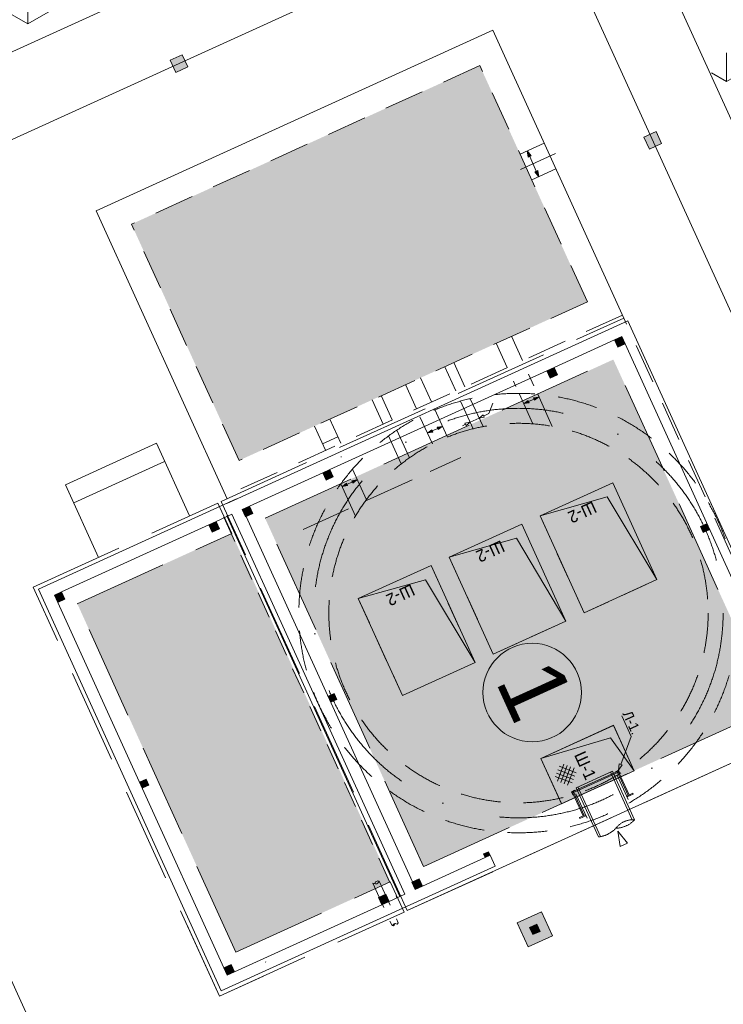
# Model space of a CAD drawing. Header units: millimetres. Extents: x 918404 to 1362154, y 4120617 to 4364104.
# Tile 194 of 256: x 1118819 to 1120934, y 4141218 to 4144175. Entities that reach past the tile are written whole.
import ezdxf

# ---------------------------------------------------------------- set-up
doc = ezdxf.new("R2010")
doc.units = ezdxf.units.MM
doc.header["$MEASUREMENT"] = 0
for name, pattern in [('2', [115, 75, -40]), ('thk_line_type', [945, 540, -405]), ('Волнистая 2', [1000, 0, -1000, 0]), ('Невидимая', [391.222223, 282.222223, -109]), ('Невидимая (копия)', [210, 150, -60]), ('Разомкнутая (копия)', [125, 80, -45]), ('Штриховая (копия)', [190, 120, -70]), ('Штрихпунктирная', [670.277762, 352.777767, -176.388884, 0, -141.111112]), ('Штрихштриховая', [1093.611073, 529.166651, -211.666656, 141.111112, -211.666656])]:
    doc.linetypes.add(name, pattern=pattern)
for name, color, linetype in [('+(газон)', 7, 'Continuous'), ('DIMS', 7, 'Continuous'), ('выноски', 7, 'Continuous'), ('Конструктив - Несущий', 7, 'Continuous'), ('Конструктив - Ограждающий', 7, 'Continuous')]:
    doc.layers.add(name, color=color, linetype=linetype)
for name, color, linetype, lineweight in [('+(газон)_Ном._пера__7', 7, 'Continuous', 18), ('0_Ном._пера__1', 1, 'Continuous', 18), ('0_Ном._пера__255_Ном._пера__255', 255, 'Continuous', 18), ('0_Ном._пера__7', 7, 'Continuous', 18), ('0_Ном._пера__7_Ном._пера__5', 5, 'Continuous', 18), ('0_Ном._пера__7_Ном._пера__7', 7, 'Continuous', 18), ('1_Ном._пера__7', 7, 'Continuous', 18), ('DIMS_Ном._пера__20', 20, 'Continuous', 18), ('DIMS_Ном._пера__7', 7, 'Continuous', 18), ('ENGLISH_Ном._пера__7', 7, 'Continuous', 18), ('Fills_Ном._пера__1', 1, 'Continuous', 18), ('Fills_Ном._пера__234', 234, 'Continuous', 18), ('Fills_Ном._пера__82', 82, 'Continuous', 18), ('Lines_Ном._пера__7', 7, 'Continuous', 18), ('REFERENK_Ном._пера__7', 7, 'Continuous', 18), ('REFERENK_Ном._пера__7_Ном._пера__7', 7, 'Continuous', 18), ('RUSSIAN_Ном._пера__7', 7, 'Continuous', 18), ('text_Ном._пера__7', 7, 'Continuous', 18), ('выноски_Ном._пера__20', 20, 'Continuous', 18), ('выноски_Ном._пера__7', 7, 'Continuous', 18), ('Зоп. К._Ном._пера__1', 1, 'Continuous', 18), ('Конструктив - Несущий_Ном._пера__1', 1, 'Continuous', 18), ('Конструктив - Несущий_Ном._пера__3', 3, 'Continuous', 18), ('Конструктив - Несущий_Ном._пера__41', 41, 'Continuous', 18), ('Конструктив - Ограждающий_Ном._пера__7', 7, 'Continuous', 18)]:
    doc.layers.add(name, color=color, linetype=linetype, lineweight=lineweight)
doc.styles.add('СГЕНЕРИР_СТИЛЬ_2', font='arial.ttf')
doc.styles.add('СГЕНЕРИР_СТИЛЬ_3', font='txt')
pattern_1 = [(90, (295942.93, 4126321.94), (-600, 0), [86.60254, -259.80762]), (90, (296242.93, 4126495.15), (-600, 0), [86.60254, -259.80762]), (30, (295942.93, 4126321.94), (-300, 519.61524), [86.60254, -259.80762]), (30, (295942.93, 4126668.36), (-300, 519.61524), [86.60254, -259.80762]), (150, (295942.93, 4126321.94), (300, 519.61524), [86.60254, -259.80762]), (150, (295942.93, 4126668.36), (300, 519.61524), [86.60254, -259.80762])]

# ---------------------------------------------------------------- blocks, each defined once
blk = doc.blocks.new('Стена_148', base_point=(1119455.9, 4142691.6))
at = {"layer": 'Конструктив - Ограждающий_Ном._пера__7', "linetype": 'Continuous', "flags": 128}
for points in [[(1120646.8, 4143271.2), (1119441.8, 4142722.5)], [(1120425.1, 4143130.7), (1120607.1, 4143213.5)], [(1119751.6, 4142824), (1120403.2, 4143120.7)], [(1119510, 4142714.1), (1119729.7, 4142814.1)]]:
    blk.add_lwpolyline(points, dxfattribs=at)
blk = doc.blocks.new('Стена_149', base_point=(1120233.8, 4141663.5))
at = {"layer": 'Конструктив - Ограждающий_Ном._пера__7', "linetype": 'Continuous', "flags": 128}
for points in [[(1120218.4, 4141658.7), (1120029.7, 4141572.8)], [(1120247.9, 4141632.6), (1120233, 4141665.4)], [(1119425.1, 4141258), (1120247.9, 4141632.6)], [(1119976.3, 4141548.5), (1119929, 4141527)], [(1119907.2, 4141517), (1119464.8, 4141315.6)]]:
    blk.add_lwpolyline(points, dxfattribs=at)
blk = doc.blocks.new('Стена_150', base_point=(1118920.7, 4142447.9))
at = {"layer": 'Конструктив - Ограждающий_Ном._пера__7', "linetype": 'Continuous', "flags": 128}
for points in [[(1118875.7, 4142464.8), (1119425.1, 4141258)], [(1119433.1, 4141327.5), (1118933.3, 4142425.1)]]:
    blk.add_lwpolyline(points, dxfattribs=at)
blk = doc.blocks.new('Стена_151', base_point=(1118920.7, 4142447.9))
at = {"layer": 'Конструктив - Ограждающий_Ном._пера__7', "linetype": 'Continuous', "flags": 128}
for points in [[(1119470.9, 4142735.8), (1118875.7, 4142464.8)], [(1119409.4, 4142668.2), (1119456.7, 4142689.8)], [(1118945.2, 4142456.9), (1119387.5, 4142658.3)]]:
    blk.add_lwpolyline(points, dxfattribs=at)
blk = doc.blocks.new('Стена_152', base_point=(1121157.8, 4142066.7))
at = {"layer": 'Конструктив - Ограждающий_Ном._пера__7', "linetype": 'Continuous', "flags": 128}
for points in [[(1121196.2, 4142064.4), (1120646.8, 4143271.2)], [(1120638.9, 4143201.6), (1121138.6, 4142104.1)]]:
    blk.add_lwpolyline(points, dxfattribs=at)
blk = doc.blocks.new('Стена_153', base_point=(1119472.2, 4142699.1))
at = {"layer": 'Конструктив - Ограждающий_Ном._пера__7', "linetype": 'Continuous', "flags": 128}
for points in [[(1119456.7, 4142689.8), (1119976.3, 4141548.5)], [(1119999.1, 4141585.3), (1119499.4, 4142682.9)]]:
    blk.add_lwpolyline(points, dxfattribs=at)
blk = doc.blocks.new('Колонна_501', base_point=(1120367.2, 4141443))
at = {"layer": 'Конструктив - Несущий_Ном._пера__1', "linetype": 'Continuous', "lineweight": 18}
blk.add_hatch(color=14, dxfattribs=at).paths.add_polyline_path([(1120420.2, 4141423.2), (1120387, 4141496), (1120314.2, 4141462.8), (1120347.4, 4141390)])
at = {"layer": 'Конструктив - Несущий_Ном._пера__3', "linetype": 'Continuous', "flags": 128}
blk.add_lwpolyline([(1120420.2, 4141423.2), (1120387, 4141496), (1120314.2, 4141462.8), (1120347.4, 4141390)], close=True, dxfattribs=at)
blk = doc.blocks.new('Колонна_502', base_point=(1119504.1, 4142698.2))
at = {"layer": 'Конструктив - Несущий_Ном._пера__41', "linetype": 'Continuous'}
blk.add_hatch(color=256, dxfattribs=at).paths.add_polyline_path([(1119510, 4142714.1), (1119488.2, 4142704.1), (1119498.1, 4142682.3), (1119520, 4142692.2)])
at = {"layer": 'Конструктив - Несущий_Ном._пера__41', "linetype": 'Continuous', "flags": 128}
blk.add_lwpolyline([(1119510, 4142714.1), (1119488.2, 4142704.1), (1119498.1, 4142682.3), (1119520, 4142692.2)], close=True, dxfattribs=at)
blk = doc.blocks.new('Колонна_503', base_point=(1120013.8, 4141578.7))
at = {"layer": 'Конструктив - Несущий_Ном._пера__41', "linetype": 'Continuous'}
blk.add_hatch(color=256, dxfattribs=at).paths.add_polyline_path([(1120019.7, 4141594.6), (1119997.9, 4141584.7), (1120007.8, 4141562.8), (1120029.7, 4141572.8)])
at = {"layer": 'Конструктив - Несущий_Ном._пера__41', "linetype": 'Continuous', "flags": 128}
blk.add_lwpolyline([(1120019.7, 4141594.6), (1119997.9, 4141584.7), (1120007.8, 4141562.8), (1120029.7, 4141572.8)], close=True, dxfattribs=at)
blk = doc.blocks.new('Колонна_504', base_point=(1120367.2, 4141443))
at = {"layer": 'Конструктив - Несущий_Ном._пера__41', "linetype": 'Continuous'}
blk.add_hatch(color=256, dxfattribs=at).paths.add_polyline_path([(1120373.1, 4141458.9), (1120351.3, 4141448.9), (1120361.2, 4141427.1), (1120383.1, 4141437)])
at = {"layer": 'Конструктив - Несущий_Ном._пера__41', "linetype": 'Continuous', "flags": 128}
blk.add_lwpolyline([(1120373.1, 4141458.9), (1120351.3, 4141448.9), (1120361.2, 4141427.1), (1120383.1, 4141437)], close=True, dxfattribs=at)
blk = doc.blocks.new('Колонна_506', base_point=(1119745.6, 4142808.1))
at = {"layer": 'Конструктив - Несущий_Ном._пера__41', "linetype": 'Continuous'}
blk.add_hatch(color=256, dxfattribs=at).paths.add_polyline_path([(1119751.6, 4142824), (1119729.7, 4142814.1), (1119739.7, 4142792.2), (1119761.5, 4142802.2)])
at = {"layer": 'Конструктив - Несущий_Ном._пера__41', "linetype": 'Continuous', "flags": 128}
blk.add_lwpolyline([(1119751.6, 4142824), (1119729.7, 4142814.1), (1119739.7, 4142792.2), (1119761.5, 4142802.2)], close=True, dxfattribs=at)
blk = doc.blocks.new('Колонна_507', base_point=(1120419.1, 4143114.8))
at = {"layer": 'Конструктив - Несущий_Ном._пера__41', "linetype": 'Continuous'}
blk.add_hatch(color=256, dxfattribs=at).paths.add_polyline_path([(1120425.1, 4143130.7), (1120403.2, 4143120.7), (1120413.2, 4143098.9), (1120435, 4143108.8)])
at = {"layer": 'Конструктив - Несущий_Ном._пера__41', "linetype": 'Continuous', "flags": 128}
blk.add_lwpolyline([(1120425.1, 4143130.7), (1120403.2, 4143120.7), (1120413.2, 4143098.9), (1120435, 4143108.8)], close=True, dxfattribs=at)
blk = doc.blocks.new('Колонна_508', base_point=(1120223.2, 4141667.5))
at = {"layer": 'Конструктив - Несущий_Ном._пера__41', "linetype": 'Continuous'}
blk.add_hatch(color=256, dxfattribs=at).paths.add_polyline_path([(1120228, 4141676.3), (1120213.4, 4141669.6), (1120218.4, 4141658.7), (1120233, 4141665.4)])
at = {"layer": 'Конструктив - Несущий_Ном._пера__41', "linetype": 'Continuous', "flags": 128}
blk.add_lwpolyline([(1120228, 4141676.3), (1120213.4, 4141669.6), (1120218.4, 4141658.7), (1120233, 4141665.4)], close=True, dxfattribs=at)
blk = doc.blocks.new('Колонна_510', base_point=(1120877.8, 4142647.9))
at = {"layer": 'Конструктив - Несущий_Ном._пера__41', "linetype": 'Continuous'}
blk.add_hatch(color=256, dxfattribs=at).paths.add_polyline_path([(1120882.8, 4142661.1), (1120864.6, 4142652.8), (1120872.8, 4142634.6), (1120891, 4142642.9)])
at = {"layer": 'Конструктив - Несущий_Ном._пера__41', "linetype": 'Continuous', "flags": 128}
blk.add_lwpolyline([(1120882.8, 4142661.1), (1120864.6, 4142652.8), (1120872.8, 4142634.6), (1120891, 4142642.9)], close=True, dxfattribs=at)
blk = doc.blocks.new('Колонна_511', base_point=(1119194.1, 4141881.3))
at = {"layer": 'Конструктив - Несущий_Ном._пера__41', "linetype": 'Continuous'}
blk.add_hatch(color=256, dxfattribs=at).paths.add_polyline_path([(1119207.4, 4141876.3), (1119199.1, 4141894.5), (1119180.9, 4141886.2), (1119189.1, 4141868)])
at = {"layer": 'Конструктив - Несущий_Ном._пера__41', "linetype": 'Continuous', "flags": 128}
blk.add_lwpolyline([(1119207.4, 4141876.3), (1119199.1, 4141894.5), (1119180.9, 4141886.2), (1119189.1, 4141868)], close=True, dxfattribs=at)
blk = doc.blocks.new('Колонна_512', base_point=(1119758.9, 4142138.5))
at = {"layer": 'Конструктив - Несущий_Ном._пера__41', "linetype": 'Continuous'}
blk.add_hatch(color=256, dxfattribs=at).paths.add_polyline_path([(1119763.9, 4142151.7), (1119745.7, 4142143.4), (1119754, 4142125.2), (1119772.2, 4142133.5)])
at = {"layer": 'Конструктив - Несущий_Ном._пера__41', "linetype": 'Continuous', "flags": 128}
blk.add_lwpolyline([(1119763.9, 4142151.7), (1119745.7, 4142143.4), (1119754, 4142125.2), (1119772.2, 4142133.5)], close=True, dxfattribs=at)
blk = doc.blocks.new('Колонна_518', base_point=(1119298, 4144043.7))
at = {"layer": '+(газон)', "linetype": 'Continuous', "lineweight": 0, "true_color": 0x000000}
blk.add_hatch(color=18, dxfattribs=at).paths.add_polyline_path([(1119307.9, 4144070.2), (1119271.5, 4144053.6), (1119288.1, 4144017.2), (1119324.5, 4144033.8)])
at = {"layer": '+(газон)_Ном._пера__7', "linetype": 'Continuous', "flags": 128}
blk.add_lwpolyline([(1119307.9, 4144070.2), (1119271.5, 4144053.6), (1119288.1, 4144017.2), (1119324.5, 4144033.8)], close=True, dxfattribs=at)
blk = doc.blocks.new('Колонна_531', base_point=(1120623, 4143207.6))
at = {"layer": 'Конструктив - Несущий_Ном._пера__41', "linetype": 'Continuous'}
blk.add_hatch(color=256, dxfattribs=at).paths.add_polyline_path([(1120628.9, 4143223.5), (1120607.1, 4143213.5), (1120617, 4143191.7), (1120638.9, 4143201.6)])
at = {"layer": 'Конструктив - Несущий_Ном._пера__41', "linetype": 'Continuous', "flags": 128}
blk.add_lwpolyline([(1120628.9, 4143223.5), (1120607.1, 4143213.5), (1120617, 4143191.7), (1120638.9, 4143201.6)], close=True, dxfattribs=at)
blk = doc.blocks.new('Колонна_533', base_point=(1119448.9, 4141321.6))
at = {"layer": 'Конструктив - Несущий_Ном._пера__41', "linetype": 'Continuous'}
blk.add_hatch(color=256, dxfattribs=at).paths.add_polyline_path([(1119464.8, 4141315.6), (1119454.9, 4141337.5), (1119433.1, 4141327.5), (1119443, 4141305.7)])
at = {"layer": 'Конструктив - Несущий_Ном._пера__41', "linetype": 'Continuous', "flags": 128}
blk.add_lwpolyline([(1119464.8, 4141315.6), (1119454.9, 4141337.5), (1119433.1, 4141327.5), (1119443, 4141305.7)], close=True, dxfattribs=at)
blk = doc.blocks.new('Колонна_534', base_point=(1118939.3, 4142441))
at = {"layer": 'Конструктив - Несущий_Ном._пера__41', "linetype": 'Continuous'}
blk.add_hatch(color=256, dxfattribs=at).paths.add_polyline_path([(1118955.2, 4142435.1), (1118945.2, 4142456.9), (1118923.4, 4142447), (1118933.3, 4142425.1)])
at = {"layer": 'Конструктив - Несущий_Ном._пера__41', "linetype": 'Continuous', "flags": 128}
blk.add_lwpolyline([(1118955.2, 4142435.1), (1118945.2, 4142456.9), (1118923.4, 4142447), (1118933.3, 4142425.1)], close=True, dxfattribs=at)
blk = doc.blocks.new('Колонна_535', base_point=(1119913.1, 4141532.9))
at = {"layer": 'Конструктив - Несущий_Ном._пера__41', "linetype": 'Continuous'}
blk.add_hatch(color=256, dxfattribs=at).paths.add_polyline_path([(1119929, 4141527), (1119919, 4141548.8), (1119897.2, 4141538.9), (1119907.2, 4141517)])
at = {"layer": 'Конструктив - Несущий_Ном._пера__41', "linetype": 'Continuous', "flags": 128}
blk.add_lwpolyline([(1119929, 4141527), (1119919, 4141548.8), (1119897.2, 4141538.9), (1119907.2, 4141517)], close=True, dxfattribs=at)
blk = doc.blocks.new('Колонна_536', base_point=(1119403.4, 4142652.3))
at = {"layer": 'Конструктив - Несущий_Ном._пера__41', "linetype": 'Continuous'}
blk.add_hatch(color=256, dxfattribs=at).paths.add_polyline_path([(1119419.3, 4142646.4), (1119409.4, 4142668.2), (1119387.5, 4142658.3), (1119397.5, 4142636.4)])
at = {"layer": 'Конструктив - Несущий_Ном._пера__41', "linetype": 'Continuous', "flags": 128}
blk.add_lwpolyline([(1119419.3, 4142646.4), (1119409.4, 4142668.2), (1119387.5, 4142658.3), (1119397.5, 4142636.4)], close=True, dxfattribs=at)
blk = doc.blocks.new('Колонна_547', base_point=(1120721.6, 4143812.9))
at = {"layer": '+(газон)', "linetype": 'Continuous', "lineweight": 0, "true_color": 0x000000}
blk.add_hatch(color=18, dxfattribs=at).paths.add_polyline_path([(1120731.5, 4143839.4), (1120695.1, 4143822.8), (1120711.7, 4143786.4), (1120748.1, 4143803)])
at = {"layer": '+(газон)_Ном._пера__7', "linetype": 'Continuous', "flags": 128}
blk.add_lwpolyline([(1120731.5, 4143839.4), (1120695.1, 4143822.8), (1120711.7, 4143786.4), (1120748.1, 4143803)], close=True, dxfattribs=at)
blk = doc.blocks.new('Линия_81', base_point=(1120616.5, 4141737.6))
at = {"layer": '0_Ном._пера__1', "linetype": 'Continuous'}
for p, q in [((1120616.5, 4141737.6), (1120646, 4141701.8)), ((1120616.5, 4141737.6), (1120624.1, 4141691.9)), ((1120646, 4141701.8), (1120624.1, 4141691.9))]:
    blk.add_line(p, q, dxfattribs=at)
blk = doc.blocks.new('Линия_82', base_point=(1120335, 4143022.1))
at = {"layer": 'выноски_Ном._пера__20', "linetype": 'Continuous'}
for points in [[(1120335, 4143022.1), (1120350.3, 4143024.6), (1120347, 4143031.9)], [(1120378.6, 4143041.9), (1120363.3, 4143039.3), (1120366.6, 4143032.1)]]:
    blk.add_hatch(color=256, dxfattribs=at).paths.add_polyline_path(points)
for p, q in [((1120335, 4143022.1), (1120347, 4143031.9)), ((1120347, 4143031.9), (1120350.3, 4143024.6)), ((1120378.6, 4143041.9), (1120363.3, 4143039.3)), ((1120366.6, 4143032.1), (1120363.3, 4143039.3)), ((1120378.6, 4143041.9), (1120366.6, 4143032.1)), ((1120335, 4143022.1), (1120350.3, 4143024.6))]:
    blk.add_line(p, q, dxfattribs=at)
at = {"layer": 'выноски_Ном._пера__7', "linetype": 'Continuous'}
blk.add_line((1120348.6, 4143028.3), (1120365, 4143035.7), dxfattribs=at)
blk = doc.blocks.new('Линия_83', base_point=(1119832.5, 4142793.3))
at = {"layer": 'выноски_Ном._пера__20', "linetype": 'Continuous'}
for points in [[(1119832.5, 4142793.3), (1119817.3, 4142790.7), (1119820.6, 4142783.4)], [(1119789, 4142773.5), (1119804.2, 4142776), (1119800.9, 4142783.3)]]:
    blk.add_hatch(color=256, dxfattribs=at).paths.add_polyline_path(points)
for p, q in [((1119832.5, 4142793.3), (1119817.3, 4142790.7)), ((1119832.5, 4142793.3), (1119820.6, 4142783.4)), ((1119789, 4142773.5), (1119800.9, 4142783.3)), ((1119789, 4142773.5), (1119804.2, 4142776)), ((1119800.9, 4142783.3), (1119804.2, 4142776)), ((1119820.6, 4142783.4), (1119817.3, 4142790.7))]:
    blk.add_line(p, q, dxfattribs=at)
at = {"layer": 'выноски_Ном._пера__7', "linetype": 'Continuous'}
blk.add_line((1119818.9, 4142787.1), (1119802.6, 4142779.6), dxfattribs=at)
blk = doc.blocks.new('Линия_84', base_point=(1120089, 4142953.9))
at = {"layer": 'выноски_Ном._пера__20', "linetype": 'Continuous'}
for points in [[(1120045.5, 4142934.1), (1120060.7, 4142936.7), (1120057.4, 4142943.9)], [(1120089, 4142953.9), (1120073.7, 4142951.4), (1120077.1, 4142944.1)]]:
    blk.add_hatch(color=256, dxfattribs=at).paths.add_polyline_path(points)
for p, q in [((1120045.5, 4142934.1), (1120057.4, 4142943.9)), ((1120057.4, 4142943.9), (1120060.7, 4142936.7)), ((1120089, 4142953.9), (1120073.7, 4142951.4)), ((1120077.1, 4142944.1), (1120073.7, 4142951.4)), ((1120089, 4142953.9), (1120077.1, 4142944.1)), ((1120045.5, 4142934.1), (1120060.7, 4142936.7))]:
    blk.add_line(p, q, dxfattribs=at)
at = {"layer": 'выноски_Ном._пера__7', "linetype": 'Continuous'}
blk.add_line((1120075.4, 4142947.7), (1120059.1, 4142940.3), dxfattribs=at)
blk = doc.blocks.new('Линия_85', base_point=(1120229.1, 4142992))
at = {"layer": 'выноски_Ном._пера__20', "linetype": 'Continuous'}
for p, q in [((1120199.8, 4142978.7), (1120211.7, 4142988.5)), ((1120199.8, 4142978.7), (1120215, 4142981.2)), ((1120211.7, 4142988.5), (1120215, 4142981.2))]:
    blk.add_line(p, q, dxfattribs=at)
at = {"layer": 'выноски_Ном._пера__7', "linetype": 'Continuous'}
blk.add_line((1120229.1, 4142992), (1120213.4, 4142984.8), dxfattribs=at)
blk = doc.blocks.new('Линия_86', base_point=(1120149.5, 4142955.8))
at = {"layer": 'выноски_Ном._пера__20', "linetype": 'Continuous'}
for p, q in [((1120172.5, 4142966.2), (1120157.2, 4142963.7)), ((1120160.6, 4142956.4), (1120157.2, 4142963.7)), ((1120172.5, 4142966.2), (1120160.6, 4142956.4))]:
    blk.add_line(p, q, dxfattribs=at)
at = {"layer": 'выноски_Ном._пера__7', "linetype": 'Continuous'}
blk.add_line((1120149.5, 4142955.8), (1120158.9, 4142960), dxfattribs=at)
blk = doc.blocks.new('Линия_87', base_point=(1120344.1, 4143781.2))
at = {"layer": 'выноски_Ном._пера__20', "linetype": 'Continuous'}
for points in [[(1120344.1, 4143781.2), (1120347.3, 4143762.1), (1120356.4, 4143766.3)], [(1120379.4, 4143703.7), (1120376.2, 4143722.7), (1120367.1, 4143718.6)]]:
    blk.add_hatch(color=256, dxfattribs=at).paths.add_polyline_path(points)
for p, q in [((1120344.1, 4143781.2), (1120356.4, 4143766.3)), ((1120344.1, 4143781.2), (1120347.3, 4143762.1)), ((1120356.4, 4143766.3), (1120347.3, 4143762.1)), ((1120367.1, 4143718.6), (1120376.2, 4143722.7)), ((1120379.4, 4143703.7), (1120367.1, 4143718.6)), ((1120379.4, 4143703.7), (1120376.2, 4143722.7))]:
    blk.add_line(p, q, dxfattribs=at)
at = {"layer": 'выноски_Ном._пера__7', "linetype": 'Continuous'}
blk.add_line((1120351.8, 4143764.2), (1120371.6, 4143720.6), dxfattribs=at)
blk = doc.blocks.new('Линия_88', base_point=(1120656.6, 4142022.4))
at = {"layer": 'DIMS_Ном._пера__20', "linetype": 'Continuous'}
for p, q in [((1120618.7, 4141921.1), (1120620.6, 4141940.3)), ((1120618.7, 4141921.1), (1120629.9, 4141936.8)), ((1120620.6, 4141940.3), (1120629.9, 4141936.8))]:
    blk.add_line(p, q, dxfattribs=at)
at = {"layer": 'DIMS_Ном._пера__7', "linetype": 'Continuous'}
blk.add_line((1120656.6, 4142022.4), (1120625.2, 4141938.6), dxfattribs=at)

msp = doc.modelspace()

# ---------------------------------------------------------------- hatches: boundary and pattern name
at = {"layer": '0_Ном._пера__255_Ном._пера__255', "linetype": 'Continuous'}
msp.add_hatch(color=256, dxfattribs=at).paths.add_polyline_path([(1120224.5, 4142093.1, -1), (1120493.8, 4142215.6, -1)])
at = {"layer": 'Fills_Ном._пера__1', "linetype": 'Continuous', "lineweight": 18}
for points in [[(1120733.9, 4142493.4), (1120585, 4142741.9), (1120382.9, 4142685.2), (1120601.3, 4142784.6)], [(1120460.8, 4142369.1), (1120311.9, 4142617.6), (1120109.8, 4142560.9), (1120328.2, 4142660.3)], [(1120187.8, 4142244.8), (1120038.9, 4142493.3), (1119836.8, 4142436.6), (1120055.2, 4142536)], [(1120665.7, 4141919.2), (1120603.6, 4142055.5), (1120385.2, 4141956.1), (1120594.9, 4142017.9)]]:
    msp.add_hatch(color=14, dxfattribs=at).paths.add_polyline_path(points)
at = {"layer": 'Fills_Ном._пера__82', "linetype": 'Continuous'}
h = msp.add_hatch(dxfattribs=at)
h.set_pattern_fill('Трава', color=256, style=0, pattern_type=2)
h.set_pattern_definition(pattern_1)
h.paths.add_polyline_path([(1121085.7, 4145124.8), (1115899.5, 4142790.1), (1115639.8, 4143367), (1120826, 4145701.7)])
h = msp.add_hatch(dxfattribs=at)
h.set_pattern_fill('Трава', color=256, style=0, pattern_type=2)
h.set_pattern_definition(pattern_1)
h.paths.add_polyline_path([(1120509.1, 4144858.8), (1122757.8, 4139983.5), (1123334.4, 4140249.5), (1121085.7, 4145124.8)])
h = msp.add_hatch(dxfattribs=at)
h.set_pattern_fill('Трава', color=256, style=0, pattern_type=2)
h.set_pattern_definition(pattern_1)
h.paths.add_polyline_path([(1117511.9, 4141692.2), (1118009.1, 4140600.1), (1118919.2, 4141014.5), (1118421.9, 4142106.6)])
at = {"layer": 'Зоп. К._Ном._пера__1', "linetype": 'Continuous', "lineweight": 18}
for points in [[(1120525, 4143327.8), (1120201.7, 4144037.7), (1119155.1, 4143561.1), (1119478.3, 4142851.3)], [(1121079.7, 4142108), (1120603.2, 4143154.6), (1119556.5, 4142678.1), (1120033, 4141631.4)], [(1119456.4, 4142632.5), (1119932.9, 4141585.9), (1119468.8, 4141374.6), (1118992.2, 4142421.2)]]:
    msp.add_hatch(color=14, dxfattribs=at).paths.add_polyline_path(points)

# ---------------------------------------------------------------- linework, layer by layer
at = {"layer": '0_Ном._пера__7', "linetype": 'Невидимая (копия)'}
msp.add_line((1119670.7, 4142644.2), (1120144.5, 4142859.9), dxfattribs=at)
at = {"layer": '0_Ном._пера__7', "linetype": 'Continuous'}
for p, q in [((1120617.7, 4141918.6), (1120479.8, 4141855.7)), ((1120619.1, 4141915.6), (1120481.1, 4141852.8)), ((1120609.4, 4141916.5), (1120618.5, 4141920.7)), ((1120610.1, 4141915.1), (1120609.4, 4141916.5)), ((1120617.7, 4141918.6), (1120610.1, 4141915.1)), ((1120622.7, 4141899.9), (1120616.1, 4141914.3)), ((1120617.7, 4141918.6), (1120625.6, 4141901.3)), ((1120621.2, 4141910.9), (1120617.7, 4141918.6)), ((1120618.5, 4141920.7), (1120622.7, 4141911.6)), ((1120622.7, 4141911.6), (1120621.2, 4141910.9)), ((1120486.7, 4141860.7), (1120477.6, 4141856.5)), ((1120477.6, 4141856.5), (1120481.8, 4141847.4)), ((1120479.8, 4141855.7), (1120487.4, 4141859.2)), ((1120479.8, 4141855.7), (1120487.6, 4141838.4)), ((1120483.2, 4141848.1), (1120479.8, 4141855.7)), ((1120481.8, 4141847.4), (1120483.2, 4141848.1)), ((1120490.5, 4141839.8), (1120484, 4141854.1)), ((1120487.4, 4141859.2), (1120486.7, 4141860.7))]:
    msp.add_line(p, q, dxfattribs=at)
at = {"layer": '0_Ном._пера__7', "linetype": '2'}
for p, q in [((1120647.6, 4141845.3), (1120622.7, 4141899.9)), ((1120625.6, 4141901.3), (1120650.5, 4141846.7)), ((1120661.8, 4141851.8), (1120643.6, 4141843.5)), ((1120663, 4141849.1), (1120644.8, 4141840.8)), ((1120661.8, 4141851.8), (1120663, 4141849.1)), ((1120487.6, 4141838.4), (1120512.5, 4141783.8)), ((1120515.4, 4141785.2), (1120490.5, 4141839.8)), ((1120643.6, 4141843.5), (1120644.8, 4141840.8)), ((1120501.2, 4141778.7), (1120519.4, 4141787)), ((1120519.4, 4141787), (1120520.7, 4141784.3)), ((1120501.2, 4141778.7), (1120502.5, 4141776)), ((1120502.5, 4141776), (1120520.7, 4141784.3))]:
    msp.add_line(p, q, dxfattribs=at)
at = {"layer": '0_Ном._пера__7_Ном._пера__5', "linetype": 'Continuous'}
msp.add_circle((1120359.2, 4142154.4), 147.9, dxfattribs=at)
at = {"layer": '0_Ном._пера__7_Ном._пера__7', "linetype": 'Continuous'}
for p, q in [((1120509.1, 4144858.8), (1116424.1, 4142999)), ((1122326.5, 4140867.1), (1120509.1, 4144858.8)), ((1120390.1, 4144541), (1116749.7, 4142883.5)), ((1121964.7, 4141082.6), (1120390.1, 4144541)), ((1118421.9, 4142106.6), (1118919.2, 4141014.5)), ((1119419.2, 4141242.1), (1119321.3, 4141457.2)), ((1119552.2, 4141302.7), (1119419.2, 4141242.1))]:
    msp.add_line(p, q, dxfattribs=at)
at = {"layer": '1_Ном._пера__7', "linetype": 'Continuous', "flags": 128}
for points in [[(1119899.3, 4141588), (1119895.1, 4141588.6), (1119893.4, 4141588.1), (1119890.6, 4141587.1), (1119888.6, 4141585.4), (1119886, 4141581), (1119880.1, 4141581.7)], [(1119899.3, 4141588), (1119896.6, 4141584.1), (1119895.2, 4141581.8), (1119892.1, 4141580.1), (1119888.9, 4141579.5), (1119885.8, 4141580.3), (1119880.1, 4141581.7)], [(1119956.3, 4141462.6), (1119955, 4141459.7), (1119953.1, 4141458.9), (1119950.1, 4141459.2), (1119948.2, 4141460.1), (1119946.1, 4141460.4), (1119943.8, 4141459.8), (1119942, 4141457.9), (1119939.9, 4141455.6), (1119938.1, 4141454.3)], [(1119938.1, 4141454.3), (1119941, 4141453.1), (1119942.9, 4141454.2), (1119945, 4141455.8), (1119946.4, 4141460.4)]]:
    msp.add_lwpolyline(points, dxfattribs=at)
at = {"layer": 'DIMS_Ном._пера__7', "linetype": 'Штриховая (копия)'}
for p, q in [((1120201.7, 4144037.7), (1119155.1, 4143561.1)), ((1120525, 4143327.8), (1120201.7, 4144037.7)), ((1120525, 4143327.8), (1120201.7, 4144037.7)), ((1119478.3, 4142851.3), (1119155.1, 4143561.1)), ((1120525, 4143327.8), (1119478.3, 4142851.3)), ((1120630.9, 4143288.1), (1119438.7, 4142745.3)), ((1121193.9, 4142050.1), (1120634.5, 4143278.8)), ((1120143.6, 4143029.6), (1120181.5, 4142946.4)), ((1120173.2, 4143037), (1120211.5, 4142953)), ((1120319.7, 4143053), (1120361.5, 4142961.4)), ((1120375.8, 4143050.5), (1120419.8, 4142953.9)), ((1120066.2, 4143006.5), (1120104.8, 4142921.8)), ((1120022, 4142982.9), (1120059.4, 4142900.9)), ((1119952.5, 4142942.6), (1119990.4, 4142859.4)), ((1119927.5, 4142925.1), (1119965.8, 4142841.1)), ((1119819.2, 4142825.1), (1119860.9, 4142733.5)), ((1119784.3, 4142781.2), (1119828.3, 4142684.5))]:
    msp.add_line(p, q, dxfattribs=at)
at = {"layer": 'DIMS_Ном._пера__7', "linetype": 'Разомкнутая (копия)'}
for p, q in [((1120323.1, 4143771.6), (1120395.5, 4143804.6)), ((1120358.3, 4143694.1), (1120430.8, 4143727.1)), ((1120296.7, 4143224.3), (1120364.2, 4143076)), ((1120251.3, 4143203.5), (1120310.4, 4143073.5)), ((1120096.5, 4143133.1), (1120133.9, 4143050.9)), ((1120123.8, 4143145.5), (1120161.2, 4143063.3)), ((1120023.7, 4143100), (1120061.1, 4143017.7)), ((1119978.2, 4143079.2), (1120015.6, 4142997)), ((1119878.1, 4143033.7), (1119915.5, 4142951.4)), ((1119905.4, 4143046.1), (1119942.8, 4142963.9)), ((1119750.7, 4142975.7), (1119788.1, 4142893.4)), ((1119705.2, 4142954.9), (1119742.6, 4142872.7)), ((1119729.4, 4142901.6), (1119774.9, 4142922.4)), ((1119784.8, 4142863.3), (1119785.6, 4142861.5)), ((1120382.8, 4142685.2), (1120515.5, 4142393.9)), ((1120109.8, 4142560.9), (1120242.4, 4142269.6)), ((1120055.2, 4142536), (1120187.8, 4142244.8)), ((1120515.4, 4142394), (1120733.9, 4142493.4)), ((1119836.8, 4142436.6), (1119969.4, 4142145.3)), ((1120242.4, 4142269.7), (1120460.8, 4142369.1)), ((1120447.1, 4141820), (1120385, 4141956.6)), ((1120614.4, 4141906.1), (1120651.9, 4141823.7)), ((1120616.1, 4141914.3), (1120614.8, 4141917.2)), ((1120484, 4141854.1), (1120482.7, 4141857.1)), ((1120490.8, 4141849.8), (1120528.4, 4141767.4))]:
    msp.add_line(p, q, dxfattribs=at)
at = {"layer": 'DIMS_Ном._пера__7', "linetype": 'Штрихштриховая'}
msp.add_line((1120429.6, 4143773.3), (1120323.9, 4143725.2), dxfattribs=at)
at = {"layer": 'DIMS_Ном._пера__7', "linetype": 'Невидимая'}
for p, q in [((1119424.6, 4142727.9), (1120634.5, 4143278.8)), ((1119557, 4142678.3), (1120603.2, 4143154.6)), ((1121079.7, 4142108), (1120603.2, 4143154.6)), ((1118859.8, 4142470.8), (1119415, 4142723.5)), ((1119456.4, 4142632.5), (1119415, 4142723.5)), ((1119984, 4141499.3), (1119424.6, 4142727.9)), ((1120033, 4141631.5), (1119556.5, 4142678.1)), ((1118992.2, 4142421.2), (1119456.4, 4142632.5)), ((1119419.2, 4141242.1), (1118859.8, 4142470.8)), ((1119468.8, 4141374.6), (1118992.2, 4142421.2)), ((1120033.5, 4141631.7), (1121079.7, 4142108)), ((1119984, 4141499.3), (1121193.9, 4142050.1)), ((1120233, 4141665.4), (1120247.9, 4141632.6)), ((1119468.8, 4141374.6), (1119932.9, 4141585.9)), ((1119974.4, 4141494.9), (1119932.9, 4141585.9)), ((1119419.2, 4141242.1), (1119974.4, 4141494.9)), ((1119984, 4141499.3), (1119979, 4141510.2))]:
    msp.add_line(p, q, dxfattribs=at)
at = {"layer": 'DIMS_Ном._пера__7', "linetype": 'Continuous'}
for p, q in [((1120656.6, 4142022.4), (1120628.3, 4142084.5)), ((1121193.9, 4142050.1), (1119984, 4141499.3))]:
    msp.add_line(p, q, dxfattribs=at)
at = {"layer": 'DIMS_Ном._пера__7', "linetype": 'thk_line_type'}
for p, q in [((1120600.2, 4141918.3), (1120491, 4141868.5)), ((1120660.1, 4141772.2), (1120594.7, 4141915.8)), ((1120666.7, 4141772.1), (1120600.2, 4141918.3)), ((1120558.3, 4141720.6), (1120491, 4141868.5)), ((1120564.5, 4141721.5), (1120496.4, 4141871))]:
    msp.add_line(p, q, dxfattribs=at)
at = {"layer": 'DIMS_Ном._пера__7', "linetype": 'Штриховая (копия)'}
for radius in [660, 570]:
    msp.add_circle((1120318.1, 4142393), radius, dxfattribs=at)
at = {"layer": 'DIMS_Ном._пера__7', "linetype": 'Штрихпунктирная'}
msp.add_circle((1120318.1, 4142393), 615, dxfattribs=at)
at = {"layer": 'DIMS_Ном._пера__7', "linetype": 'thk_line_type'}
for centre, radius, start, end in [((1120662.5, 4141707.1), 65.2, 86.2823, 142.6773), ((1120608.1, 4141826.5), 80, 271.8388, 317.1208), ((1120548.9, 4141805.3), 85.3, 276.3215, 316.4237)]:
    msp.add_arc(centre, radius, start, end, dxfattribs=at)
at = {"layer": 'ENGLISH_Ном._пера__7', "linetype": 'Continuous'}
for p, q in [((1120382.9, 4142685.2), (1120601.3, 4142784.6)), ((1120601.3, 4142784.6), (1120733.9, 4142493.4)), ((1120515.5, 4142393.9), (1120382.9, 4142685.2)), ((1120109.8, 4142560.9), (1120328.2, 4142660.3)), ((1120328.2, 4142660.3), (1120460.8, 4142369.1)), ((1120242.4, 4142269.6), (1120109.8, 4142560.9)), ((1120055.2, 4142536), (1119836.8, 4142436.6)), ((1120187.8, 4142244.8), (1120055.2, 4142536)), ((1120733.9, 4142493.4), (1120515.5, 4142393.9)), ((1119836.8, 4142436.6), (1119969.4, 4142145.3)), ((1120460.8, 4142369.1), (1120242.4, 4142269.6)), ((1119969.4, 4142145.3), (1120187.8, 4142244.8)), ((1120603.4, 4142056), (1120385, 4141956.5)), ((1120665.6, 4141919.5), (1120603.4, 4142056)), ((1120385, 4141956.6), (1120447.1, 4141820)), ((1120665.6, 4141919.5), (1120447.1, 4141820))]:
    msp.add_line(p, q, dxfattribs=at)
at = {"layer": 'Fills_Ном._пера__234', "linetype": 'Continuous', "flags": 128}
for points in [[(1120733.9, 4142493.4), (1120585, 4142741.9), (1120382.9, 4142685.2), (1120601.3, 4142784.6)], [(1120460.8, 4142369.1), (1120311.9, 4142617.6), (1120109.8, 4142560.9), (1120328.2, 4142660.3)], [(1120187.8, 4142244.8), (1120038.9, 4142493.3), (1119836.8, 4142436.6), (1120055.2, 4142536)], [(1120665.7, 4141919.2), (1120603.6, 4142055.5), (1120385.2, 4141956.1), (1120594.9, 4142017.9)]]:
    msp.add_lwpolyline(points, close=True, dxfattribs=at)
at = {"layer": 'Lines_Ном._пера__7', "linetype": 'Continuous'}
for p, q in [((1120241.4, 4144143.6), (1119049.2, 4143600.8)), ((1120640, 4143268.1), (1120241.4, 4144143.6)), ((1119442.8, 4142736.2), (1119049.2, 4143600.8)), ((1119230, 4142903), (1118956.9, 4142778.7)), ((1119329.4, 4142684.6), (1119230, 4142903)), ((1119254.8, 4142848.4), (1118981.8, 4142724.1)), ((1119056.4, 4142560.3), (1118956.9, 4142778.7))]:
    msp.add_line(p, q, dxfattribs=at)
at = {"layer": 'REFERENK_Ном._пера__7', "linetype": 'Разомкнутая (копия)'}
for p, q in [((1119432.3, 4142680.9), (1119952.7, 4141537.8)), ((1119880.1, 4141581.7), (1119938.1, 4141454.3)), ((1119899.3, 4141588), (1119956.3, 4141462.6))]:
    msp.add_line(p, q, dxfattribs=at)
at = {"layer": 'REFERENK_Ном._пера__7', "linetype": 'Continuous'}
for p, q in [((1119441.4, 4142685), (1119961.8, 4141541.9)), ((1120446.9, 4141820.6), (1120385, 4141956.5))]:
    msp.add_line(p, q, dxfattribs=at)
at = {"layer": 'REFERENK_Ном._пера__7_Ном._пера__7', "linetype": 'Continuous'}
msp.add_line((1119558.5, 4141344.7), (1119558.3, 4141345.2), dxfattribs=at)
msp.add_line((1119558.5, 4141344.7), (1119558.3, 4141345.2), dxfattribs=at)
at = {"layer": 'выноски_Ном._пера__7', "linetype": 'Continuous'}
for p, q in [((1120229.1, 4142992), (1120240.7, 4143023.1)), ((1120172.5, 4142966.2), (1120199.8, 4142978.7)), ((1120454.1, 4141939.3), (1120434.9, 4141887.8)), ((1120464.4, 4141935.4), (1120445.2, 4141883.9)), ((1120432.3, 4141912.2), (1120483.8, 4141893)), ((1120436.1, 4141922.5), (1120487.6, 4141903.3)), ((1120440, 4141932.8), (1120491.5, 4141913.6)), ((1120474.7, 4141931.6), (1120455.5, 4141880.1)), ((1120485, 4141927.7), (1120465.8, 4141876.2)), ((1120428.4, 4141901.9), (1120479.9, 4141882.7))]:
    msp.add_line(p, q, dxfattribs=at)

# ---------------------------------------------------------------- block references
at = {"layer": '+(газон)'}
for name, p in [('Колонна_518', (1119298, 4144043.7)), ('Колонна_547', (1120721.6, 4143812.9))]:
    msp.add_blockref(name, p, dxfattribs=at)
at = {"linetype": 'Волнистая 2'}
msp.add_blockref('Линия_81', (1120616.5, 4141737.6), dxfattribs=at)
at = {"layer": 'DIMS', "linetype": 'Continuous'}
msp.add_blockref('Линия_88', (1120656.6, 4142022.4), dxfattribs=at)
at = {"layer": 'выноски', "linetype": 'Continuous'}
for name, p in [('Линия_87', (1120344.1, 4143781.2)), ('Линия_82', (1120335, 4143022.1)), ('Линия_85', (1120229.1, 4142992)), ('Линия_84', (1120089, 4142953.9)), ('Линия_86', (1120149.5, 4142955.8)), ('Линия_83', (1119832.5, 4142793.3))]:
    msp.add_blockref(name, p, dxfattribs=at)
at = {"layer": 'Конструктив - Несущий', "color": 41, "lineweight": 18}
for name, p in [('Колонна_531', (1120623, 4143207.6)), ('Колонна_507', (1120419.1, 4143114.8)), ('Колонна_506', (1119745.6, 4142808.1)), ('Колонна_502', (1119504.1, 4142698.2)), ('Колонна_536', (1119403.4, 4142652.3)), ('Колонна_510', (1120877.8, 4142647.9)), ('Колонна_534', (1118939.3, 4142441)), ('Колонна_512', (1119758.9, 4142138.5)), ('Колонна_511', (1119194.1, 4141881.3)), ('Колонна_508', (1120223.2, 4141667.5)), ('Колонна_503', (1120013.8, 4141578.7)), ('Колонна_535', (1119913.1, 4141532.9)), ('Колонна_504', (1120367.2, 4141443)), ('Колонна_533', (1119448.9, 4141321.6))]:
    msp.add_blockref(name, p, dxfattribs=at)
at = {"layer": 'Конструктив - Несущий', "color": 3, "lineweight": 18}
msp.add_blockref('Колонна_501', (1120367.2, 4141443), dxfattribs=at)
at = {"layer": 'Конструктив - Ограждающий'}
for name, p in [('Стена_148', (1119455.9, 4142691.6)), ('Стена_152', (1121157.8, 4142066.7)), ('Стена_151', (1118920.7, 4142447.9)), ('Стена_153', (1119472.2, 4142699.1)), ('Стена_150', (1118920.7, 4142447.9)), ('Стена_149', (1120233.8, 4141663.5))]:
    msp.add_blockref(name, p, dxfattribs=at)

# ---------------------------------------------------------------- texts
at = {"layer": '0_Ном._пера__7_Ном._пера__5', "linetype": 'Continuous', "insert": (1120310.7, 4142050.1), "char_height": 197.22, "attachment_point": 9, "rotation": 294.4798, "style": 'СГЕНЕРИР_СТИЛЬ_2'}
msp.add_mtext('{1}', dxfattribs=at)
at = {"layer": 'RUSSIAN_Ном._пера__7', "linetype": 'Continuous', "char_height": 36, "attachment_point": 8, "style": 'СГЕНЕРИР_СТИЛЬ_3'}
for s, insert, rotation in [('{Ш-2}', (1120502.4, 4142712.2), 204.4798), ('{Ш-2}', (1120226.3, 4142594.7), 204.4798), ('{Ш-2}', (1119956.3, 4142463.6), 204.4798), ('{Ш-1}', (1120502.6, 4141927.7), 294.4798)]:
    msp.add_mtext(s, dxfattribs=dict(at, insert=insert, rotation=rotation))
at = {"layer": 'text_Ном._пера__7', "linetype": 'Continuous', "insert": (1120644.9, 4142057.8), "char_height": 30, "attachment_point": 8, "rotation": 294.4798, "style": 'СГЕНЕРИР_СТИЛЬ_3'}
msp.add_mtext('{Л-1.}', dxfattribs=at)

doc.saveas('drawing.dxf')
